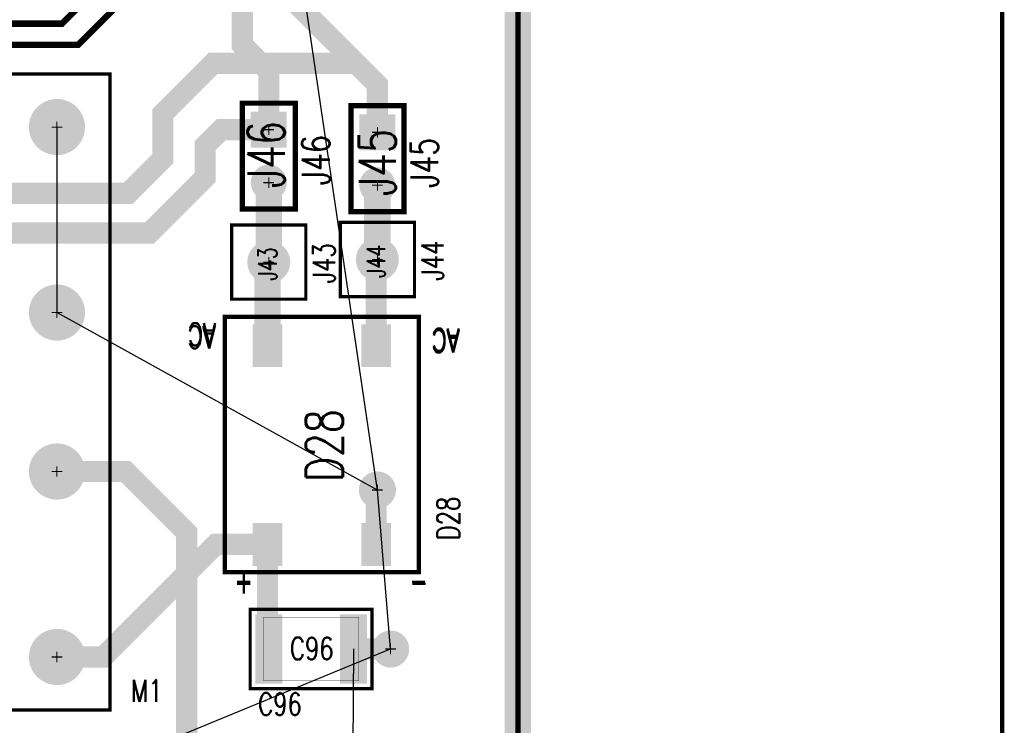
# Model space of a CAD drawing. Extents: x -7.2 to 18.3, y -5.6 to 10.9.
# Tile 95 of 112: x 10 to 11.8, y 0.7 to 2. Entities that reach past the tile are written whole.
import ezdxf

# ---------------------------------------------------------------- set-up
doc = ezdxf.new("R2010")
doc.units = 0
for name, pattern in [('SIG_124', [2, 1, 1]), ('SIG_16', [2, 1, 1]), ('SIG_163', [2, 1, 1]), ('SIG_185', [2, 1, 1]), ('SIG_188', [2, 1, 1]), ('SIG_197', [2, 1, 1]), ('SIG_278', [2, 1, 1]), ('SIG_279', [2, 1, 1]), ('SIG_295', [2, 1, 1])]:
    doc.linetypes.add(name, pattern=pattern)
for name, color, linetype in [('2D_LINE_02', 112, 'CONTINUOUS'), ('2D_LINE_116', 255, 'CONTINUOUS'), ('BOARD_OUTLINE_00', 254, 'CONTINUOUS'), ('DRIL_NPLTE_THRU_01', 16, 'CONTINUOUS'), ('DRIL_NPLTE_THRU_03', 146, 'CONTINUOUS'), ('DRIL_NPLTE_THRU_04', 176, 'CONTINUOUS'), ('DRIL_PLTE_THRU_01', 16, 'CONTINUOUS'), ('DRIL_PLTE_THRU_03', 146, 'CONTINUOUS'), ('DRIL_PLTE_THRU_04', 176, 'CONTINUOUS'), ('DRIL_SYMBOL', 254, 'CONTINUOUS'), ('LINK_00', 2, 'CONTINUOUS'), ('PADS_BOT', 5, 'CONTINUOUS'), ('PADS_INNER', 1, 'CONTINUOUS'), ('PADS_TOP', 1, 'CONTINUOUS'), ('PADS_XR_131', 3, 'CONTINUOUS'), ('PADS_XR_132', 6, 'CONTINUOUS'), ('PADS_XR_133', 254, 'CONTINUOUS'), ('PART_NAME_123', 255, 'CONTINUOUS'), ('PART_NAME_129', 2, 'CONTINUOUS'), ('PART_TOP_2DLINE_123', 255, 'CONTINUOUS'), ('PART_TOP_2DLINE_129', 2, 'CONTINUOUS'), ('PART_TOP_TEXT_123', 255, 'CONTINUOUS'), ('PART_TOP_TEXT_129', 2, 'CONTINUOUS'), ('TRACE_01', 1, 'CONTINUOUS'), ('TRACE_03', 130, 'CONTINUOUS'), ('TRACE_04', 5, 'CONTINUOUS'), ('VIAPTS', 56, 'CONTINUOUS')]:
    doc.layers.add(name, color=color, linetype=linetype)
doc.styles.add('W0$001', font='simplex', dxfattribs={"width": 0.75})
doc.styles.add('W0$005', font='simplex', dxfattribs={"width": 0.75})
doc.styles.add('W0$006', font='simplex', dxfattribs={"width": 0.75})
doc.styles.add('W0$008', font='simplex', dxfattribs={"width": 0.75})

# ---------------------------------------------------------------- blocks, each defined once
blk = doc.blocks.new('BOARD_1')
at = {"layer": 'BOARD_OUTLINE_00', "const_width": 0.01}
blk.add_lwpolyline([(-2.0303, 2.4627), (9.0698, 2.4627), (9.0698, -5.5373), (-2.0303, -5.5373)], close=True, dxfattribs=at)
blk = doc.blocks.new('DRAWING_7')
at = {"layer": '2D_LINE_116', "const_width": 0.008}
blk.add_lwpolyline([(-6.1542, 0), (7.2, 0), (7.2, 12.6876), (-6.1542, 12.6876)], close=True, dxfattribs=at)
blk = doc.blocks.new('DRAWING_275')
at = {"layer": '2D_LINE_02', "const_width": 0.05}
blk.add_lwpolyline([(-2.0303, 2.4627), (9.0698, 2.4627), (9.0698, -5.5373), (-2.0303, -5.5373)], close=True, dxfattribs=at)
blk = doc.blocks.new('SMOOTH_0$006')
at = {"const_width": 0.003}
blk.add_lwpolyline([(-0.0015, 0, 1), (0.0015, 0, 1)], format="xyb", close=True, dxfattribs=at)
blk = doc.blocks.new('SMOOTH_0$001')
at = {"const_width": 0.0005}
blk.add_lwpolyline([(-0.00025, 0, 1), (0.00025, 0, 1)], format="xyb", close=True, dxfattribs=at)
blk = doc.blocks.new('PART_BODY_TOP_364')
at = {"layer": 'PART_TOP_2DLINE_123', "const_width": 0.006}
blk.add_lwpolyline([(-0.1, 0.1), (2.1, 0.1), (2.1, -1.1), (-0.1, -1.1)], close=True, dxfattribs=at)
at = {"layer": 'PART_TOP_2DLINE_129', "const_width": 0.001}
blk.add_lwpolyline([(-0.1, 0.1), (2.1, 0.1), (2.1, -1.1), (-0.1, -1.1)], close=True, dxfattribs=at)
at = {"layer": 'PART_TOP_2DLINE_123'}
for p in [(-0.1, 0.1), (-0.1, -1.1)]:
    blk.add_blockref('SMOOTH_0$006', p, dxfattribs=at)
at = {"layer": 'PART_TOP_2DLINE_129'}
for p in [(-0.1, 0.1), (-0.1, -1.1)]:
    blk.add_blockref('SMOOTH_0$001', p, dxfattribs=at)
blk = doc.blocks.new('DRIL_SYMBOL_0$055')
at = {"layer": 'DRIL_SYMBOL', "const_width": 0.002}
for points in [[(-0.01, 0), (0.01, 0)], [(0, -0.01), (0, 0.01)]]:
    blk.add_lwpolyline(points, dxfattribs=at)
blk = doc.blocks.new('DRIL_HOLE_0$055')
at = {"const_width": 0.0275}
blk.add_lwpolyline([(-0.01375, 0, 1), (0.01375, 0, 1)], format="xyb", close=True, dxfattribs=at)
blk.add_blockref('DRIL_SYMBOL_0$055', (0, 0))
blk = doc.blocks.new('PAD_32')
at = {"const_width": 0.05}
blk.add_lwpolyline([(0, -0.025, 1), (0, 0.025, 1)], format="xyb", close=True, dxfattribs=at)
blk = doc.blocks.new('PAD_34')
at = {"const_width": 0.053}
blk.add_lwpolyline([(0, -0.0265, 1), (0, 0.0265, 1)], format="xyb", close=True, dxfattribs=at)
blk = doc.blocks.new('STK_TOP_45')
at = {"layer": 'DRIL_PLTE_THRU_01'}
blk.add_blockref('DRIL_HOLE_0$055', (0, 0), dxfattribs=at)
at = {"layer": 'DRIL_PLTE_THRU_03'}
blk.add_blockref('DRIL_HOLE_0$055', (0, 0), dxfattribs=at)
at = {"layer": 'DRIL_PLTE_THRU_04'}
blk.add_blockref('DRIL_HOLE_0$055', (0, 0), dxfattribs=at)
at = {"layer": 'PADS_BOT'}
blk.add_blockref('PAD_32', (0, 0), dxfattribs=at)
at = {"layer": 'PADS_INNER'}
blk.add_blockref('PAD_32', (0, 0), dxfattribs=at)
at = {"layer": 'PADS_TOP'}
blk.add_blockref('PAD_32', (0, 0), dxfattribs=at)
at = {"layer": 'PADS_XR_131'}
blk.add_blockref('PAD_34', (0, 0), dxfattribs=at)
at = {"layer": 'PADS_XR_132'}
blk.add_blockref('PAD_34', (0, 0), dxfattribs=at)
blk = doc.blocks.new('SYM_TOP_37')
for name, p in [('PART_BODY_TOP_364', (0, 0)), ('STK_TOP_45', (0, 0)), ('STK_TOP_45', (0, -0.35)), ('STK_TOP_45', (0, -0.65)), ('STK_TOP_45', (0, -1))]:
    blk.add_blockref(name, p)
blk = doc.blocks.new('PART_TOP_96')
blk.add_blockref('SYM_TOP_37', (0, 0))
at = {"layer": 'PART_NAME_123', "style": 'W0$006', "width": 0.75}
blk.add_text('M1', height=0.042, rotation=180, dxfattribs=at).set_placement((-0.1399, 0.0849))
blk = doc.blocks.new('SMOOTH_0$008')
at = {"const_width": 0.004}
blk.add_lwpolyline([(-0.002, 0, 1), (0.002, 0, 1)], format="xyb", close=True, dxfattribs=at)
blk = doc.blocks.new('PART_BODY_TOP_374')
at = {"layer": 'PART_TOP_2DLINE_123', "const_width": 0.008}
blk.add_lwpolyline([(-0.183, 0.24), (-0.183, -0.242), (0.183, -0.242), (0.183, 0.24)], close=True, dxfattribs=at)
at = {"layer": 'PART_TOP_2DLINE_129', "const_width": 0.001}
blk.add_lwpolyline([(-0.183, 0.24), (-0.183, -0.242), (0.183, -0.242), (0.183, 0.24)], close=True, dxfattribs=at)
at = {"layer": 'PART_TOP_2DLINE_123'}
for p in [(-0.183, 0.24), (0.183, 0.24), (-0.183, -0.242), (0.183, -0.242)]:
    blk.add_blockref('SMOOTH_0$008', p, dxfattribs=at)
at = {"layer": 'PART_TOP_2DLINE_129'}
for p in [(-0.183, 0.24), (0.183, 0.24), (-0.183, -0.242), (0.183, -0.242)]:
    blk.add_blockref('SMOOTH_0$001', p, dxfattribs=at)
at = {"layer": 'PART_TOP_TEXT_123', "style": 'W0$008', "width": 0.75}
for s, p in [('+', (0.13, 0.24)), ('-', (-0.2, 0.24)), ('AC', (-0.26, -0.22)), ('AC', (0.2, -0.23))]:
    blk.add_text(s, height=0.042, dxfattribs=at).set_placement(p)
at = {"layer": 'PART_TOP_TEXT_129', "style": 'W0$008', "width": 0.75}
for s, p in [('+', (0.1299, 0.2441)), ('-', (-0.2008, 0.2441)), ('AC', (-0.2598, -0.2165)), ('AC', (0.2008, -0.2244))]:
    blk.add_text(s, height=0.042, dxfattribs=at).set_placement(p)
blk = doc.blocks.new('DRIL_HOLE_0')
blk.add_lwpolyline([(0, 0, 1), (0, 0, 1)], format="xyb", close=True)
blk = doc.blocks.new('PAD_1')
blk.add_lwpolyline([(0, 0, 1), (0, 0, 1)], format="xyb", close=True)
blk = doc.blocks.new('PAD_96')
at = {"const_width": 0.056}
blk.add_lwpolyline([(-0.0405, 0), (0.0405, 0)], dxfattribs=at)
blk = doc.blocks.new('PAD_97')
at = {"const_width": 0.05}
blk.add_lwpolyline([(-0.0375, 0), (0.0375, 0)], dxfattribs=at)
blk = doc.blocks.new('STK_TOP_57')
at = {"layer": 'DRIL_NPLTE_THRU_01'}
blk.add_blockref('DRIL_HOLE_0', (0, 0), dxfattribs=at)
at = {"layer": 'DRIL_NPLTE_THRU_03'}
blk.add_blockref('DRIL_HOLE_0', (0, 0), dxfattribs=at)
at = {"layer": 'DRIL_NPLTE_THRU_04'}
blk.add_blockref('DRIL_HOLE_0', (0, 0), dxfattribs=at)
at = {"layer": 'PADS_BOT'}
blk.add_blockref('PAD_1', (0, 0), dxfattribs=at)
at = {"layer": 'PADS_INNER'}
blk.add_blockref('PAD_1', (0, 0), dxfattribs=at)
at = {"layer": 'PADS_TOP', "rotation": 90}
blk.add_blockref('PAD_97', (0, 0), dxfattribs=at)
at = {"layer": 'PADS_XR_131', "rotation": 90}
blk.add_blockref('PAD_96', (0, 0), dxfattribs=at)
at = {"layer": 'PADS_XR_133', "rotation": 90}
blk.add_blockref('PAD_97', (0, 0), dxfattribs=at)
blk = doc.blocks.new('SYM_TOP_47')
for name, p in [('PART_BODY_TOP_374', (0, 0)), ('STK_TOP_57', (-0.1025, 0.1875)), ('STK_TOP_57', (0.1025, 0.1875)), ('STK_TOP_57', (-0.1025, -0.1875)), ('STK_TOP_57', (0.1025, -0.1875))]:
    blk.add_blockref(name, p)
blk = doc.blocks.new('PART_TOP_200')
blk.add_blockref('SYM_TOP_47', (0, 0))
at = {"layer": 'PART_NAME_123', "style": 'W0$005', "width": 0.75}
blk.add_text('D28', height=0.042, rotation=270, dxfattribs=at).set_placement((-0.2598, 0.1799))
at = {"layer": 'PART_NAME_129', "style": 'W0$001', "width": 0.75}
blk.add_text('D28', height=0.07, rotation=270, dxfattribs=at).set_placement((-0.0398, 0.0699))
blk = doc.blocks.new('PART_BODY_TOP_419')
at = {"layer": 'PART_TOP_2DLINE_123', "const_width": 0.006}
blk.add_lwpolyline([(-0.075, 0.115), (0.075, 0.115), (0.075, -0.115), (-0.075, -0.115)], close=True, dxfattribs=at)
at = {"layer": 'PART_TOP_2DLINE_129', "const_width": 0.001}
blk.add_lwpolyline([(-0.06, 0.09), (0.06, 0.09), (0.06, -0.09), (-0.06, -0.09)], close=True, dxfattribs=at)
at = {"layer": 'PART_TOP_2DLINE_123'}
for p in [(-0.075, 0.115), (0.075, 0.115), (-0.075, -0.115), (0.075, -0.115)]:
    blk.add_blockref('SMOOTH_0$006', p, dxfattribs=at)
at = {"layer": 'PART_TOP_2DLINE_129'}
for p in [(-0.06, 0.09), (0.06, 0.09), (-0.06, -0.09), (0.06, -0.09)]:
    blk.add_blockref('SMOOTH_0$001', p, dxfattribs=at)
blk = doc.blocks.new('PAD_158')
at = {"const_width": 0.051}
blk.add_lwpolyline([(-0.0655, 0), (0.0655, 0)], dxfattribs=at)
blk = doc.blocks.new('PAD_159')
at = {"const_width": 0.045}
blk.add_lwpolyline([(-0.0625, 0), (0.0625, 0)], dxfattribs=at)
blk = doc.blocks.new('STK_TOP_97')
at = {"layer": 'DRIL_PLTE_THRU_01'}
blk.add_blockref('DRIL_HOLE_0', (0, 0), dxfattribs=at)
at = {"layer": 'DRIL_PLTE_THRU_03'}
blk.add_blockref('DRIL_HOLE_0', (0, 0), dxfattribs=at)
at = {"layer": 'DRIL_PLTE_THRU_04'}
blk.add_blockref('DRIL_HOLE_0', (0, 0), dxfattribs=at)
at = {"layer": 'PADS_BOT'}
blk.add_blockref('PAD_1', (0, 0), dxfattribs=at)
at = {"layer": 'PADS_INNER'}
blk.add_blockref('PAD_1', (0, 0), dxfattribs=at)
at = {"layer": 'PADS_TOP'}
blk.add_blockref('PAD_159', (0, 0), dxfattribs=at)
at = {"layer": 'PADS_XR_131'}
blk.add_blockref('PAD_158', (0, 0), dxfattribs=at)
at = {"layer": 'PADS_XR_133'}
blk.add_blockref('PAD_159', (0, 0), dxfattribs=at)
blk = doc.blocks.new('SYM_TOP_92')
for name, p in [('PART_BODY_TOP_419', (0, 0)), ('STK_TOP_97', (0, 0.08)), ('STK_TOP_97', (0, -0.08))]:
    blk.add_blockref(name, p)
blk = doc.blocks.new('PART_TOP_534')
blk.add_blockref('SYM_TOP_92', (0, 0))
at = {"layer": 'PART_NAME_123', "style": 'W0$006', "width": 0.75}
blk.add_text('C96', height=0.042, rotation=90, dxfattribs=at).set_placement((0.125, -0.1))
at = {"layer": 'PART_NAME_129', "style": 'W0$001', "width": 0.75}
blk.add_text('C96', height=0.042, rotation=90, dxfattribs=at).set_placement((0.02, -0.04))
blk = doc.blocks.new('SMOOTH_0$01')
at = {"const_width": 0.005}
blk.add_lwpolyline([(-0.0025, 0, 1), (0.0025, 0, 1)], format="xyb", close=True, dxfattribs=at)
blk = doc.blocks.new('PART_BODY_TOP_340')
at = {"layer": 'PART_TOP_2DLINE_123', "const_width": 0.01}
blk.add_lwpolyline([(-0.05, -0.05), (-0.05, 0.05), (0.15, 0.05), (0.15, -0.05), (-0.05, -0.05)], dxfattribs=at)
at = {"layer": 'PART_TOP_2DLINE_129', "const_width": 0.001}
blk.add_lwpolyline([(-0.05, -0.05), (-0.05, 0.05), (0.15, 0.05), (0.15, -0.05), (-0.05, -0.05)], dxfattribs=at)
at = {"layer": 'PART_TOP_2DLINE_123'}
for p in [(-0.05, 0.05), (0.15, 0.05), (-0.05, -0.05), (-0.05, -0.05), (0.15, -0.05)]:
    blk.add_blockref('SMOOTH_0$01', p, dxfattribs=at)
at = {"layer": 'PART_TOP_2DLINE_129'}
for p in [(-0.05, 0.05), (0.15, 0.05), (-0.05, -0.05), (-0.05, -0.05), (0.15, -0.05)]:
    blk.add_blockref('SMOOTH_0$001', p, dxfattribs=at)
blk = doc.blocks.new('DRIL_SYMBOL_0$042')
at = {"layer": 'DRIL_SYMBOL', "const_width": 0.002}
for points in [[(-0.01, 0), (0.01, 0)], [(0, -0.01), (0, 0.01)]]:
    blk.add_lwpolyline(points, dxfattribs=at)
blk = doc.blocks.new('DRIL_HOLE_0$042')
at = {"const_width": 0.021}
blk.add_lwpolyline([(-0.0105, 0, 1), (0.0105, 0, 1)], format="xyb", close=True, dxfattribs=at)
blk.add_blockref('DRIL_SYMBOL_0$042', (0, 0))
blk = doc.blocks.new('PAD_39')
at = {"const_width": 0.031}
blk.add_lwpolyline([(0, -0.0155, 1), (0, 0.0155, 1)], format="xyb", close=True, dxfattribs=at)
blk = doc.blocks.new('PAD_40')
at = {"const_width": 0.062}
blk.add_lwpolyline([(-0.031, 0), (0.031, 0)], dxfattribs=at)
blk = doc.blocks.new('PAD_41')
at = {"const_width": 0.068}
blk.add_lwpolyline([(-0.034, 0), (0.034, 0)], dxfattribs=at)
blk = doc.blocks.new('STK_TOP_15')
at = {"layer": 'DRIL_PLTE_THRU_01'}
blk.add_blockref('DRIL_HOLE_0$042', (0, 0), dxfattribs=at)
at = {"layer": 'DRIL_PLTE_THRU_03'}
blk.add_blockref('DRIL_HOLE_0$042', (0, 0), dxfattribs=at)
at = {"layer": 'DRIL_PLTE_THRU_04'}
blk.add_blockref('DRIL_HOLE_0$042', (0, 0), dxfattribs=at)
at = {"layer": 'PADS_BOT'}
blk.add_blockref('PAD_40', (0, 0), dxfattribs=at)
at = {"layer": 'PADS_INNER'}
blk.add_blockref('PAD_39', (0, 0), dxfattribs=at)
at = {"layer": 'PADS_TOP'}
blk.add_blockref('PAD_40', (0, 0), dxfattribs=at)
at = {"layer": 'PADS_XR_131'}
blk.add_blockref('PAD_41', (0, 0), dxfattribs=at)
at = {"layer": 'PADS_XR_132'}
blk.add_blockref('PAD_41', (0, 0), dxfattribs=at)
blk = doc.blocks.new('PAD_43')
at = {"const_width": 0.034}
blk.add_lwpolyline([(0, -0.017, 1), (0, 0.017, 1)], format="xyb", close=True, dxfattribs=at)
blk = doc.blocks.new('STK_TOP_16')
at = {"layer": 'DRIL_PLTE_THRU_01'}
blk.add_blockref('DRIL_HOLE_0$042', (0, 0), dxfattribs=at)
at = {"layer": 'DRIL_PLTE_THRU_03'}
blk.add_blockref('DRIL_HOLE_0$042', (0, 0), dxfattribs=at)
at = {"layer": 'DRIL_PLTE_THRU_04'}
blk.add_blockref('DRIL_HOLE_0$042', (0, 0), dxfattribs=at)
at = {"layer": 'PADS_BOT'}
blk.add_blockref('PAD_39', (0, 0), dxfattribs=at)
at = {"layer": 'PADS_INNER'}
blk.add_blockref('PAD_39', (0, 0), dxfattribs=at)
at = {"layer": 'PADS_TOP'}
blk.add_blockref('PAD_39', (0, 0), dxfattribs=at)
at = {"layer": 'PADS_XR_131'}
blk.add_blockref('PAD_43', (0, 0), dxfattribs=at)
at = {"layer": 'PADS_XR_132'}
blk.add_blockref('PAD_43', (0, 0), dxfattribs=at)
blk = doc.blocks.new('SYM_TOP_13')
for name, p in [('PART_BODY_TOP_340', (0, 0)), ('STK_TOP_15', (0, 0)), ('STK_TOP_16', (0.1, 0))]:
    blk.add_blockref(name, p)
blk = doc.blocks.new('PART_TOP_556')
blk.add_blockref('SYM_TOP_13', (0, 0))
at = {"layer": 'PART_NAME_123', "style": 'W0$008', "width": 0.75}
blk.add_text('J45', height=0.0525, rotation=180, dxfattribs=at).set_placement((0.105, 0.115))
at = {"layer": 'PART_NAME_129', "style": 'W0$001', "width": 0.75}
blk.add_text('J45', height=0.07, rotation=180, dxfattribs=at).set_placement((0.12, 0.035))
blk = doc.blocks.new('PART_TOP_557')
blk.add_blockref('SYM_TOP_13', (0, 0))
at = {"layer": 'PART_NAME_123', "style": 'W0$008', "width": 0.75}
blk.add_text('J46', height=0.0525, rotation=180, dxfattribs=at).set_placement((0.105, 0.115))
at = {"layer": 'PART_NAME_129', "style": 'W0$001', "width": 0.75}
blk.add_text('J46', height=0.07, rotation=180, dxfattribs=at).set_placement((0.11, 0.03))
blk = doc.blocks.new('PART_BODY_TOP_358')
at = {"layer": 'PART_TOP_2DLINE_123', "const_width": 0.006}
blk.add_lwpolyline([(-0.07, -0.07), (-0.07, 0.07), (0.07, 0.07), (0.07, -0.07)], close=True, dxfattribs=at)
at = {"layer": 'PART_TOP_2DLINE_129', "const_width": 0.001}
blk.add_lwpolyline([(-0.07, -0.07), (-0.07, 0.07), (0.07, 0.07), (0.07, -0.07)], close=True, dxfattribs=at)
at = {"layer": 'PART_TOP_2DLINE_123'}
for p in [(-0.07, 0.07), (0.07, 0.07), (-0.07, -0.07), (0.07, -0.07)]:
    blk.add_blockref('SMOOTH_0$006', p, dxfattribs=at)
at = {"layer": 'PART_TOP_2DLINE_129'}
for p in [(-0.07, 0.07), (0.07, 0.07), (-0.07, -0.07), (0.07, -0.07)]:
    blk.add_blockref('SMOOTH_0$001', p, dxfattribs=at)
blk = doc.blocks.new('DRIL_SYMBOL_0$04')
at = {"layer": 'DRIL_SYMBOL', "const_width": 0.002}
for points in [[(-0.01, 0), (0.01, 0)], [(0, -0.01), (0, 0.01)]]:
    blk.add_lwpolyline(points, dxfattribs=at)
blk = doc.blocks.new('DRIL_HOLE_0$04')
at = {"const_width": 0.02}
blk.add_lwpolyline([(-0.01, 0, 1), (0.01, 0, 1)], format="xyb", close=True, dxfattribs=at)
blk.add_blockref('DRIL_SYMBOL_0$04', (0, 0))
blk = doc.blocks.new('PAD_55')
at = {"const_width": 0.0375}
blk.add_lwpolyline([(0, -0.01875, 1), (0, 0.01875, 1)], format="xyb", close=True, dxfattribs=at)
blk = doc.blocks.new('PAD_58')
at = {"const_width": 0.0405}
blk.add_lwpolyline([(0, -0.02025, 1), (0, 0.02025, 1)], format="xyb", close=True, dxfattribs=at)
blk = doc.blocks.new('STK_TOP_36')
at = {"layer": 'DRIL_PLTE_THRU_01'}
blk.add_blockref('DRIL_HOLE_0$04', (0, 0), dxfattribs=at)
at = {"layer": 'DRIL_PLTE_THRU_03'}
blk.add_blockref('DRIL_HOLE_0$04', (0, 0), dxfattribs=at)
at = {"layer": 'DRIL_PLTE_THRU_04'}
blk.add_blockref('DRIL_HOLE_0$04', (0, 0), dxfattribs=at)
at = {"layer": 'PADS_BOT'}
blk.add_blockref('PAD_55', (0, 0), dxfattribs=at)
at = {"layer": 'PADS_INNER'}
blk.add_blockref('PAD_55', (0, 0), dxfattribs=at)
at = {"layer": 'PADS_TOP'}
blk.add_blockref('PAD_55', (0, 0), dxfattribs=at)
at = {"layer": 'PADS_XR_131'}
blk.add_blockref('PAD_58', (0, 0), dxfattribs=at)
at = {"layer": 'PADS_XR_132'}
blk.add_blockref('PAD_58', (0, 0), dxfattribs=at)
blk = doc.blocks.new('SYM_TOP_31')
for name in ['PART_BODY_TOP_358', 'STK_TOP_36']:
    blk.add_blockref(name, (0, 0))
blk = doc.blocks.new('PART_TOP_558')
blk.add_blockref('SYM_TOP_31', (0, 0))
at = {"layer": 'PART_NAME_123', "style": 'W0$006', "width": 0.75}
blk.add_text('J43', height=0.042, rotation=90, dxfattribs=at).set_placement((0.125, -0.04))
at = {"layer": 'PART_NAME_129', "style": 'W0$001', "width": 0.75}
blk.add_text('J43', height=0.035, rotation=90, dxfattribs=at).set_placement((0.015, -0.035))
blk = doc.blocks.new('PART_TOP_559')
blk.add_blockref('SYM_TOP_31', (0, 0))
at = {"layer": 'PART_NAME_123', "style": 'W0$006', "width": 0.75}
blk.add_text('J44', height=0.042, rotation=90, dxfattribs=at).set_placement((0.125, -0.04))
at = {"layer": 'PART_NAME_129', "style": 'W0$001', "width": 0.75}
blk.add_text('J44', height=0.035, rotation=90, dxfattribs=at).set_placement((0.015, -0.035))
blk = doc.blocks.new('SMOOTH_0$04')
at = {"const_width": 0.02}
blk.add_lwpolyline([(-0.01, 0, 1), (0.01, 0, 1)], format="xyb", close=True, dxfattribs=at)
blk = doc.blocks.new('SMOOTH_0$012')
at = {"const_width": 0.006}
blk.add_lwpolyline([(-0.003, 0, 1), (0.003, 0, 1)], format="xyb", close=True, dxfattribs=at)
blk = doc.blocks.new('SMOOTH_0$05')
at = {"const_width": 0.025}
blk.add_lwpolyline([(-0.0125, 0, 1), (0.0125, 0, 1)], format="xyb", close=True, dxfattribs=at)
blk = doc.blocks.new('TRACE_3610')
at = {"layer": 'TRACE_01', "linetype": 'SIG_279', "const_width": 0.05}
blk.add_lwpolyline([(10.4277, 1.5777), (10.43, 1.58)], dxfattribs=at)
at = {"layer": 'TRACE_01'}
for p in [(10.4277, 1.5777), (10.43, 1.58)]:
    blk.add_blockref('SMOOTH_0$05', p, dxfattribs=at)
blk = doc.blocks.new('TRACE_3606')
at = {"layer": 'TRACE_01', "linetype": 'SIG_279', "const_width": 0.05}
blk.add_lwpolyline([(10.4277, 1.4224), (10.4277, 1.5777)], dxfattribs=at)
at = {"layer": 'TRACE_01'}
for p in [(10.4277, 1.5777), (10.4277, 1.4224)]:
    blk.add_blockref('SMOOTH_0$05', p, dxfattribs=at)
blk = doc.blocks.new('DRIL_SYMBOL_0$03')
at = {"layer": 'DRIL_SYMBOL', "const_width": 0.002}
for points in [[(-0.01, 0), (0.01, 0)], [(0, -0.01), (0, 0.01)]]:
    blk.add_lwpolyline(points, dxfattribs=at)
blk = doc.blocks.new('DRIL_HOLE_0$03')
at = {"const_width": 0.015}
blk.add_lwpolyline([(-0.0075, 0, 1), (0.0075, 0, 1)], format="xyb", close=True, dxfattribs=at)
blk.add_blockref('DRIL_SYMBOL_0$03', (0, 0))
blk = doc.blocks.new('PAD_5')
at = {"const_width": 0.035}
blk.add_lwpolyline([(0, -0.0175, 1), (0, 0.0175, 1)], format="xyb", close=True, dxfattribs=at)
blk = doc.blocks.new('PAD_189')
at = {"const_width": 0.0275}
blk.add_lwpolyline([(0, -0.01375, 1), (0, 0.01375, 1)], format="xyb", close=True, dxfattribs=at)
blk = doc.blocks.new('STK_TOP_3')
at = {"layer": 'DRIL_PLTE_THRU_01'}
blk.add_blockref('DRIL_HOLE_0$03', (0, 0), dxfattribs=at)
at = {"layer": 'DRIL_PLTE_THRU_03'}
blk.add_blockref('DRIL_HOLE_0$03', (0, 0), dxfattribs=at)
at = {"layer": 'DRIL_PLTE_THRU_04'}
blk.add_blockref('DRIL_HOLE_0$03', (0, 0), dxfattribs=at)
at = {"layer": 'PADS_BOT'}
blk.add_blockref('PAD_189', (0, 0), dxfattribs=at)
at = {"layer": 'PADS_INNER'}
blk.add_blockref('PAD_5', (0, 0), dxfattribs=at)
at = {"layer": 'PADS_TOP'}
blk.add_blockref('PAD_189', (0, 0), dxfattribs=at)
blk = doc.blocks.new('SYM_TOP_1')
blk.add_blockref('STK_TOP_3', (0, 0))

msp = doc.modelspace()

# ---------------------------------------------------------------- linework, layer by layer
at = {"layer": 'LINK_00', "linetype": 'SIG_16'}
for p, q in [((10.635, 1.15), (10.3702, 2.9499)), ((10.0302, 1.8349), (10.0302, 1.4849)), ((10.635, 1.15), (10.0302, 1.4849)), ((10.66, 0.85), (10.635, 1.15)), ((9.5501, 0.3949), (10.66, 0.85)), ((10.59, 0.85), (10.5882, 0.5249))]:
    msp.add_line(p, q, dxfattribs=at)
at = {"layer": 'TRACE_01', "linetype": 'SIG_279', "const_width": 0.05}
for points in [[(10.43, 1.58), (10.43, 1.73)], [(10.4277, 1.4224), (10.4277, 1.57), (10.43, 1.5723), (10.43, 1.58)]]:
    msp.add_lwpolyline(points, dxfattribs=at)
at = {"layer": 'TRACE_01', "linetype": 'SIG_278'}
for points, const_width in [([(10.635, 1.585), (10.635, 1.725)], 0.05), ([(10.6327, 1.4224), (10.6327, 1.585), (10.635, 1.585)], 0.04)]:
    msp.add_lwpolyline(points, dxfattribs=dict(at, const_width=const_width))
at = {"layer": 'TRACE_01', "linetype": 'SIG_16', "const_width": 0.04}
for points in [[(10.6327, 1.0474), (10.6327, 1.15), (10.635, 1.15)], [(10.66, 0.85), (10.59, 0.85)]]:
    msp.add_lwpolyline(points, dxfattribs=at)
at = {"layer": 'TRACE_01', "linetype": 'SIG_124', "const_width": 0.04}
for points in [[(10.0302, 0.8349), (10.1177, 0.8349), (10.3302, 1.0474), (10.4277, 1.0474)], [(10.43, 0.85), (10.4277, 0.85), (10.4277, 1.0474)]]:
    msp.add_lwpolyline(points, dxfattribs=at)
at = {"layer": 'TRACE_03', "linetype": 'SIG_185', "const_width": 0.04}
msp.add_lwpolyline([(10.635, 1.825), (10.635, 1.9151), (10.4451, 2.105), (10.4451, 2.795), (10.5052, 2.8551), (10.5052, 4.165), (10.845, 4.5048), (10.845, 6.421), (10.6905, 6.5755), (10.3, 6.5755)], dxfattribs=at)
at = {"layer": 'TRACE_03', "linetype": 'SIG_188', "const_width": 0.04}
msp.add_lwpolyline([(10.43, 1.83), (10.43, 1.9401), (10.3801, 1.99), (10.3801, 2.8224), (10.4401, 2.8824), (10.4401, 4.1949), (10.7801, 4.5349), (10.7801, 5.9076), (10.6634, 6.0243), (10.3, 6.0243)], dxfattribs=at)
at = {"layer": 'TRACE_04', "linetype": 'SIG_163', "const_width": 0.012}
msp.add_lwpolyline([(6.3451, 1.985), (6.3452, 1.9849), (6.4401, 1.9849), (6.4702, 2.0149), (7.1451, 2.0149), (7.2701, 2.14), (7.7651, 2.14), (7.8751, 2.03), (10.04, 2.03), (10.195, 2.185), (10.5452, 2.185)], dxfattribs=at)
at = {"layer": 'TRACE_04', "linetype": 'SIG_197', "const_width": 0.012}
msp.add_lwpolyline([(5.8701, 1.9349), (6.4601, 1.9349), (6.5052, 1.98), (7.1551, 1.98), (7.2851, 2.11), (7.7501, 2.11), (7.8702, 1.9899), (10.0699, 1.9899), (10.215, 2.135), (10.6402, 2.135)], dxfattribs=at)
at = {"layer": 'TRACE_04', "linetype": 'SIG_185', "const_width": 0.04}
msp.add_lwpolyline([(7.2501, 1.0399), (7.2501, 1.04), (9.525, 1.04), (9.695, 1.21), (9.695, 1.56), (9.845, 1.71), (10.165, 1.71), (10.23, 1.775), (10.23, 1.86), (10.325, 1.955), (10.595, 1.955), (10.635, 1.915), (10.635, 1.825)], dxfattribs=at)
at = {"layer": 'TRACE_04', "linetype": 'SIG_188', "const_width": 0.04}
msp.add_lwpolyline([(7.5501, 0.9599), (7.5502, 0.96), (9.5701, 0.96), (9.7801, 1.17), (9.7801, 1.515), (9.9001, 1.635), (10.205, 1.635), (10.31, 1.74), (10.31, 1.8), (10.34, 1.83), (10.43, 1.83)], dxfattribs=at)
at = {"layer": 'TRACE_04', "linetype": 'SIG_295', "const_width": 0.04}
msp.add_lwpolyline([(10.0302, 1.1849), (10.16, 1.1849), (10.275, 1.0699), (10.275, 0.625)], dxfattribs=at)

# ---------------------------------------------------------------- block references
for name, p in [('DRAWING_7', (4.6143, -3.6427)), ('DRAWING_275', (1.8304, 5.3372)), ('BOARD_1', (1.8304, 5.3372)), ('PART_TOP_559', (10.635, 1.585)), ('PART_TOP_558', (10.43, 1.58)), ('TRACE_3610', (0, 0)), ('TRACE_3606', (0, 0))]:
    msp.add_blockref(name, p)
for name, p, rotation in [('PART_TOP_96', (10.0302, 0.8349), 180), ('PART_TOP_557', (10.43, 1.83), 270), ('PART_TOP_556', (10.635, 1.825), 270), ('PART_TOP_200', (10.5302, 1.2349), 180), ('PART_TOP_534', (10.51, 0.85), 270)]:
    msp.add_blockref(name, p, dxfattribs=dict(rotation=rotation))
at = {"layer": 'TRACE_01'}
for name, p in [('SMOOTH_0$05', (10.43, 1.73)), ('SMOOTH_0$05', (10.635, 1.725)), ('SMOOTH_0$05', (10.43, 1.58)), ('SMOOTH_0$05', (10.43, 1.58)), ('SMOOTH_0$05', (10.635, 1.585)), ('SMOOTH_0$04', (10.6327, 1.585)), ('SMOOTH_0$04', (10.635, 1.585)), ('SMOOTH_0$05', (10.4277, 1.57)), ('SMOOTH_0$05', (10.43, 1.5723)), ('SMOOTH_0$05', (10.4277, 1.4224)), ('SMOOTH_0$04', (10.6327, 1.4224)), ('SMOOTH_0$04', (10.6327, 1.15)), ('SMOOTH_0$04', (10.635, 1.15)), ('SMOOTH_0$04', (10.3302, 1.0474)), ('SMOOTH_0$04', (10.4277, 1.0474)), ('SMOOTH_0$04', (10.4277, 1.0474)), ('SMOOTH_0$04', (10.6327, 1.0474)), ('SMOOTH_0$04', (10.0302, 0.8349)), ('SMOOTH_0$04', (10.1177, 0.8349)), ('SMOOTH_0$04', (10.4277, 0.85)), ('SMOOTH_0$04', (10.43, 0.85)), ('SMOOTH_0$04', (10.59, 0.85)), ('SMOOTH_0$04', (10.66, 0.85))]:
    msp.add_blockref(name, p, dxfattribs=at)
at = {"layer": 'TRACE_03'}
for p in [(10.3801, 1.99), (10.43, 1.9401), (10.635, 1.9151), (10.43, 1.83), (10.635, 1.825)]:
    msp.add_blockref('SMOOTH_0$04', p, dxfattribs=at)
at = {"layer": 'TRACE_04'}
for name, p in [('SMOOTH_0$012', (10.04, 2.03)), ('SMOOTH_0$012', (10.0699, 1.9899)), ('SMOOTH_0$04', (10.325, 1.955)), ('SMOOTH_0$04', (10.595, 1.955)), ('SMOOTH_0$04', (10.635, 1.915)), ('SMOOTH_0$04', (10.23, 1.86)), ('SMOOTH_0$04', (10.34, 1.83)), ('SMOOTH_0$04', (10.43, 1.83)), ('SMOOTH_0$04', (10.635, 1.825)), ('SMOOTH_0$04', (10.31, 1.8)), ('SMOOTH_0$04', (10.23, 1.775)), ('SMOOTH_0$04', (10.31, 1.74)), ('SMOOTH_0$04', (10.165, 1.71)), ('SMOOTH_0$04', (10.205, 1.635)), ('SMOOTH_0$04', (10.0302, 1.1849)), ('SMOOTH_0$04', (10.16, 1.1849)), ('SMOOTH_0$04', (10.275, 1.0699))]:
    msp.add_blockref(name, p, dxfattribs=at)
at = {"layer": 'VIAPTS', "linetype": 'SIG_16'}
for p in [(10.635, 1.15), (10.66, 0.85)]:
    msp.add_blockref('SYM_TOP_1', p, dxfattribs=at)

doc.saveas('drawing.dxf')
